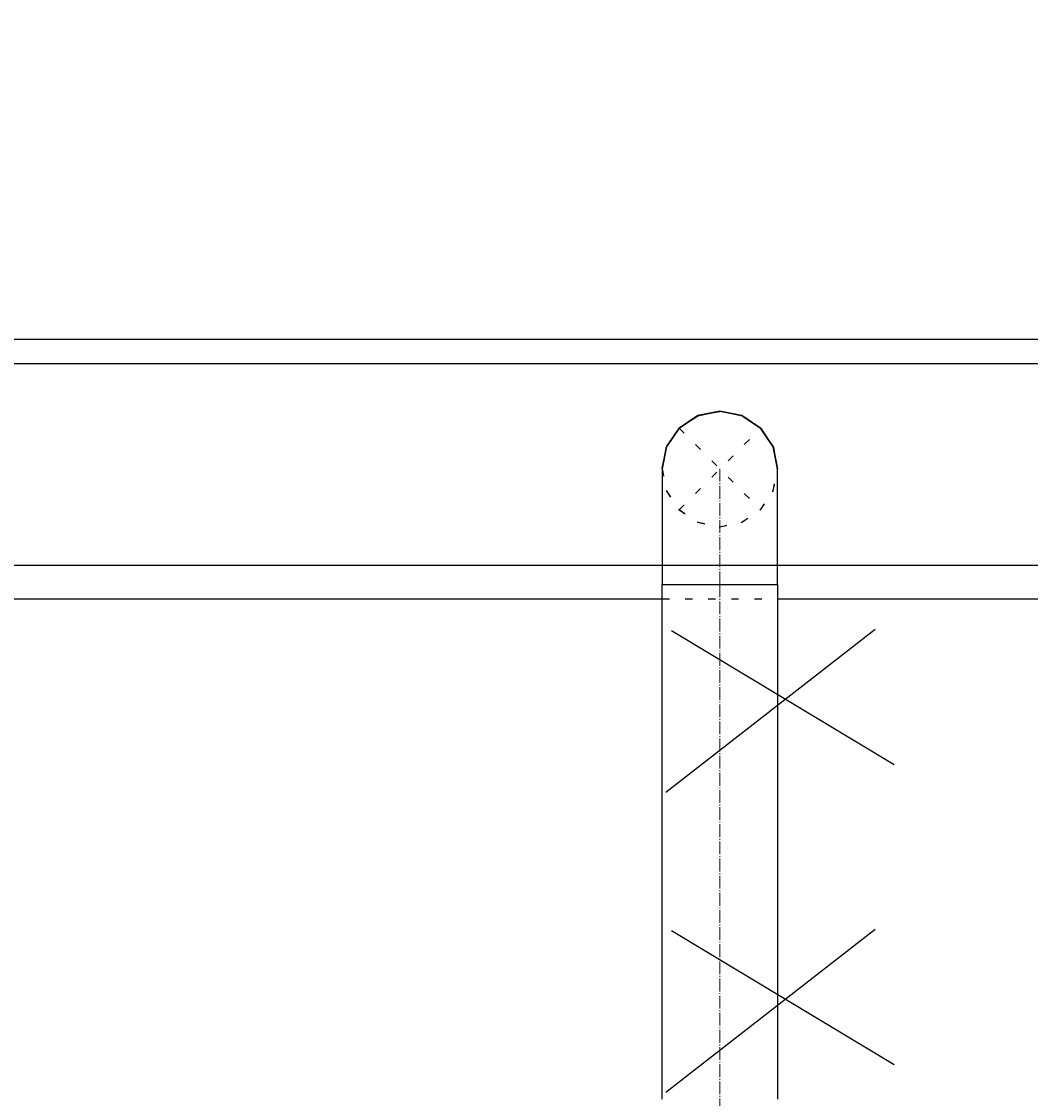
# Model space of a CAD drawing. Header units: centimetres. Extents: x -149939 to 48626, y -46000 to 152985.
# Tile 67 of 256: x -50750 to -49002, y 50405 to 52271. Entities that reach past the tile are written whole.
import ezdxf

# ---------------------------------------------------------------- set-up
doc = ezdxf.new("R2010")
doc.units = ezdxf.units.CM
doc.header["$LTSCALE"] = 50
doc.header["$PDMODE"] = 35
doc.header["$PDSIZE"] = 0.1
for name, pattern in [('CADVENT_CENTERLINE', [9.9, 7.4, -1, 0.5, -1]), ('CADVENT_HIDDEN', [0.8, 0.25, -0.55]), ('Kondygnacja  -0_5$0$HIDDEN', [9.525, 6.35, -3.175]), ('Kondygnacja  -0_5$0$HIDDEN2', [4.7625, 3.175, -1.5875])]:
    doc.linetypes.add(name, pattern=pattern)
doc.layers.get('0').update_dxf_attribs({"color": 8})
doc.layers.get('DEFPOINTS').update_dxf_attribs({"color": 8})
doc.layers.add('bgde-nawiewCEN', color=7, linetype='Continuous', lineweight=13)
doc.layers.add('Kondygnacja  -0_5$0$ARCH_INFO_WYMIARY', color=8, linetype='Continuous', lineweight=9)
for name, color, linetype in [('bgde-nawiewDETAILS', 1, 'Continuous'), ('bgde-nawiewEXP', 7, 'Continuous'), ('bgde-nawiewHIDDEN', 250, 'Continuous'), ('IS_zmiany 2024', 1, 'Continuous'), ('Kondygnacja  -0_5$0$ARCH_KONSTR_POWYŻEJ RZUTU', 8, 'Kondygnacja  -0_5$0$HIDDEN'), ('Kondygnacja  -0_5$0$ARCH_KONSTR_POWYŻEJ RZUTU_IST', 8, 'Kondygnacja  -0_5$0$HIDDEN2')]:
    doc.layers.add(name, color=color, linetype=linetype)
doc.styles.add('Kondygnacja  -0_5$0$Romans', font='Romans.shx', dxfattribs={"width": 0.7})
doc.dimstyles.new('Kondygnacja  -0_5$0$Wymiary 1-100', dxfattribs={"dimtxt": 12, "dimasz": 10, "dimexe": 5, "dimexo": 0, "dimgap": 4, "dimtad": 1, "dimrnd": 0.5, "dimzin": 12, "dimdsep": 46, "dimtxsty": 'Kondygnacja  -0_5$0$Romans', "dimblk": 'Kondygnacja  -0_5$0$_Oblique', "dimcen": 10, "dimdle": 10, "dimclrt": 55, "dimazin": 0, "dimtfac": 1, "dimtmove": 1, "dimatfit": 3, "dimfxl": 8, "dimfxlon": 1, "dimtolj": 1, "dimtzin": 0, "dimarcsym": 0})

# ---------------------------------------------------------------- blocks, each defined once
blk = doc.blocks.new('Kondygnacja  -0_5$0$_Oblique')
at = {"color": 0, "linetype": 'ByBlock', "lineweight": -2}
blk.add_line((-0.5, -0.5), (0.5, 0.5), dxfattribs=at)
blk = doc.blocks.new('*D147')
at = {"layer": 'DEFPOINTS', "color": 0}
for p in [(5845, 52950), (6165.9, 52950), (-62690, 50660)]:
    blk.add_point(p, dxfattribs=at)
at = {"layer": 'Kondygnacja  -0_5$0$ARCH_INFO_WYMIARY', "color": 0, "lineweight": -2}
for p, q in [((6157.9, 52950), (6170.9, 52950)), ((6165.9, 50650), (6165.9, 52960)), ((6157.9, 50660), (6170.9, 50660))]:
    blk.add_line(p, q, dxfattribs=at)
at = {"layer": 'Kondygnacja  -0_5$0$ARCH_INFO_WYMIARY', "color": 0, "linetype": 'ByBlock', "lineweight": -2, "xscale": 10, "yscale": 10, "zscale": 10}
for p, rotation in [((6165.9, 52950), 90), ((6165.9, 50660), 270)]:
    blk.add_blockref('Kondygnacja  -0_5$0$_Oblique', p, dxfattribs=dict(at, rotation=rotation))
at = {"layer": 'Kondygnacja  -0_5$0$ARCH_INFO_WYMIARY', "color": 55, "insert": (6155.9, 51805), "char_height": 12, "attachment_point": 5, "rotation": 90, "style": 'Kondygnacja  -0_5$0$Romans'}
blk.add_mtext('\\A1;2290', dxfattribs=at)
blk = doc.blocks.new('Kondygnacja  -0_5$0$konstrukcja istniejąca -0.5')
at = {"layer": 'Kondygnacja  -0_5$0$ARCH_KONSTR_POWYŻEJ RZUTU_IST', "ltscale": 10, "elevation": 0}
blk.add_lwpolyline([(7382, 9632.89), (6338.46, 9632.89), (6338.46, 9667.89), (7382, 9667.89)], dxfattribs=at)

msp = doc.modelspace()

# ---------------------------------------------------------------- linework, layer by layer
at = {"layer": 'bgde-nawiewCEN', "linetype": 'CADVENT_CENTERLINE', "ltscale": 0.06}
for q in [(-49540.031, 51495.952), (-49540.031, 50196.041)]:
    msp.add_line((-49540.031, 51295.952), q, dxfattribs=at)
at = {"layer": 'bgde-nawiewDETAILS', "linetype": 'CADVENT_HIDDEN'}
for p, q in [((-49610.742, 51425.241), (-49469.321, 51566.663)), ((-49610.742, 51566.663), (-49469.321, 51425.241))]:
    msp.add_line(p, q, dxfattribs=at)
at = {"layer": 'bgde-nawiewEXP', "linetype": 'Continuous'}
for points in [[(-51789.989, 51270.952), (-51789.989, 51720.952), (-42626.9, 51720.952), (-42226.9, 51595.952), (-42226.9, 51495.952), (-42626.9, 51720.952), (-42626.9, 51270.952), (-42226.9, 51395.952), (-42226.9, 51495.952), (-42626.9, 51270.952), (-43368.407, 51270.952)], [(-49631.065, 51536.247), (-49610.742, 51566.663), (-49578.3, 51588.34), (-49577.416, 51588.516)], [(-49610.325, 51566.835), (-49609.815, 51567.578), (-49577.093, 51588.831), (-49541.124, 51595.499)], [(-49575.91, 51588.815), (-49540.031, 51595.952), (-49501.763, 51588.34), (-49501.014, 51587.839)], [(-49539.614, 51595.779), (-49538.728, 51595.944), (-49500.562, 51587.833), (-49470.414, 51567.115)], [(-49499.737, 51586.986), (-49469.321, 51566.663), (-49447.643, 51534.22), (-49447.468, 51533.337)], [(-49640.023, 51497.255), (-49631.913, 51535.421), (-49611.195, 51565.57)], [(-49469.148, 51566.246), (-49468.405, 51565.735), (-49447.153, 51533.013), (-49440.484, 51497.045)], [(-49640.031, 51495.952), (-49632.419, 51534.22), (-49631.919, 51534.97)], [(-49447.168, 51531.83), (-49440.031, 51495.952)], [(-49640.023, 51497.255), (-49639.859, 51496.369)], [(-49640.031, 50403.941), (-49640.031, 51295.952), (-49440.031, 51295.952), (-49440.031, 50403.941)], [(-51490.031, 51270.952), (-49640.031, 51270.952)], [(-49440.031, 51270.952), (-48690.031, 51270.952)]]:
    msp.add_lwpolyline(points, dxfattribs=at)
msp.add_lwpolyline([(-49640.031, 51295.952), (-49440.031, 51295.952), (-49440.031, 51495.952), (-49447.643, 51534.22), (-49469.321, 51566.663), (-49501.763, 51588.34), (-49540.031, 51595.952), (-49578.3, 51588.34), (-49610.742, 51566.663), (-49632.419, 51534.22), (-49640.031, 51495.952), (-49640.031, 51334.97)], close=True, dxfattribs=at)
at = {"layer": 'bgde-nawiewHIDDEN', "linetype": 'CADVENT_HIDDEN'}
for points in [[(-49577.416, 51588.516), (-49575.91, 51588.815)], [(-49541.124, 51595.499), (-49539.614, 51595.779)], [(-49501.014, 51587.839), (-49499.737, 51586.986)], [(-49611.195, 51565.57), (-49610.325, 51566.835)], [(-49470.414, 51567.115), (-49469.148, 51566.246)], [(-49631.919, 51534.97), (-49631.065, 51536.247)], [(-49447.468, 51533.337), (-49447.168, 51531.83)], [(-49640.031, 51495.952), (-49632.419, 51457.684), (-49610.742, 51425.241), (-49578.3, 51403.564), (-49540.031, 51395.952), (-49501.763, 51403.564), (-49469.321, 51425.241), (-49447.643, 51457.684), (-49440.031, 51495.952)], [(-49639.859, 51496.369), (-49632.91, 51458.891), (-49611.657, 51426.169), (-49579.5, 51404.071), (-49541.334, 51395.96), (-49502.97, 51403.073), (-49470.248, 51424.326), (-49448.15, 51456.483), (-49440.04, 51494.649), (-49440.484, 51497.045)], [(-49640.031, 51270.952), (-49440.031, 51270.952)]]:
    msp.add_lwpolyline(points, dxfattribs=at)
at = {"layer": 'IS_zmiany 2024'}
for p, q in [((-49633.648, 50936.054), (-49270.618, 51218.56)), ((-49623.648, 51216.054), (-49238.253, 50983.738)), ((-49633.648, 50416.206), (-49270.618, 50698.711)), ((-49623.648, 50696.206), (-49238.253, 50463.89))]:
    msp.add_line(p, q, dxfattribs=at)

# ---------------------------------------------------------------- block references
at = {"layer": 'Kondygnacja  -0_5$0$ARCH_KONSTR_POWYŻEJ RZUTU', "xscale": 10, "yscale": 10, "zscale": 10}
msp.add_blockref('Kondygnacja  -0_5$0$konstrukcja istniejąca -0.5', (-121140, -45000), dxfattribs=at)

# ---------------------------------------------------------------- dimensions: what is measured, and where the dimension line sits
at = {"layer": 'Kondygnacja  -0_5$0$ARCH_INFO_WYMIARY'}
dim = msp.add_linear_dim(base=(6165.858, 52950), p1=(-62690, 50660), p2=(5845, 52950), angle=90, dimstyle='Kondygnacja  -0_5$0$Wymiary 1-100', dxfattribs=at)
dim.commit()
dim.dimension.update_dxf_attribs({"geometry": '*D147', "text_midpoint": (6155.858, 51805)})

doc.saveas('drawing.dxf')
